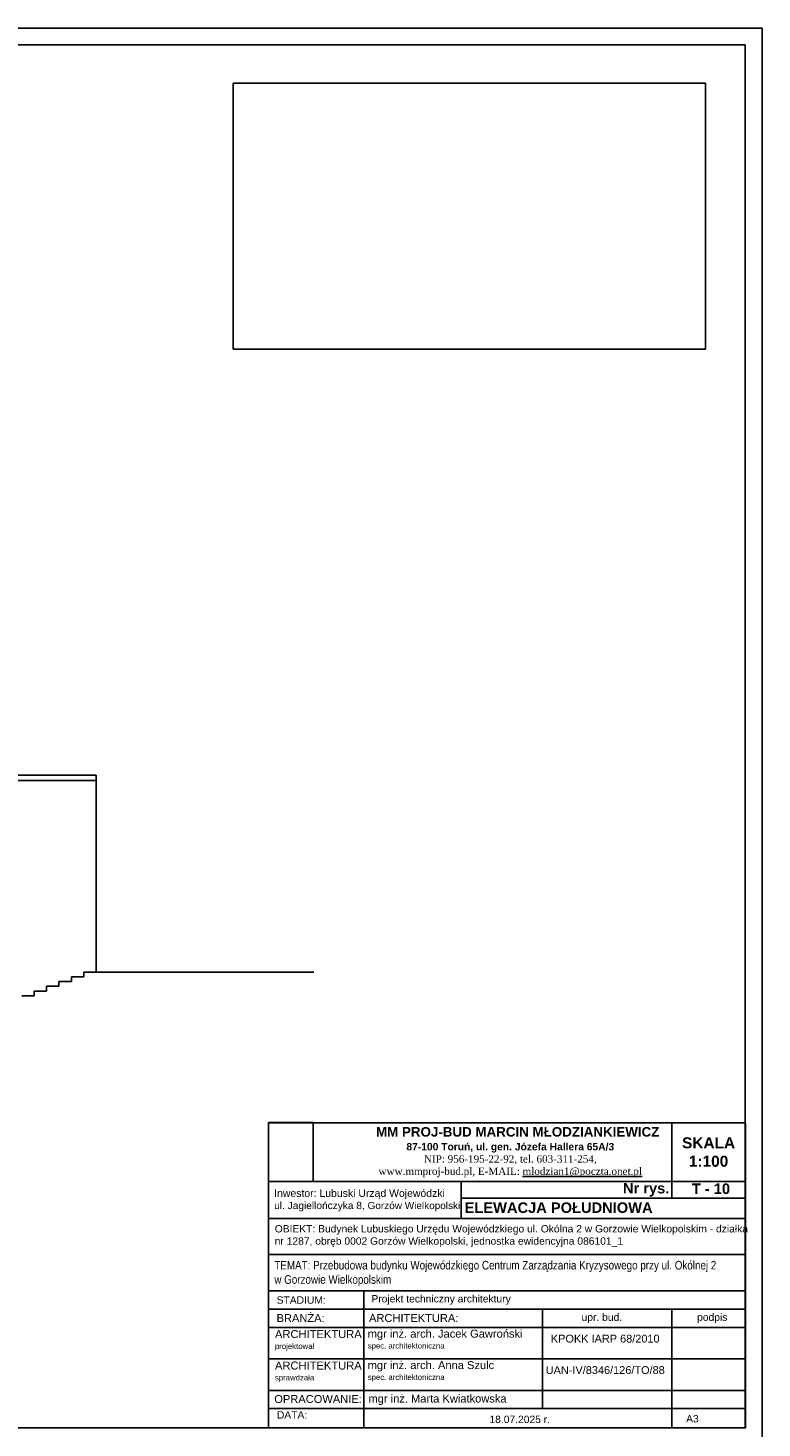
# Model space of a CAD drawing. Header units: millimetres. Extents: x 11979 to 37895, y 18730 to 47884.
# Tile 45 of 256: x 36355 to 37895, y 21815 to 24750. Entities that reach past the tile are written whole.
import ezdxf

# ---------------------------------------------------------------- set-up
doc = ezdxf.new("R2010")
doc.units = ezdxf.units.MM
for name, color, linetype in [('-LI-WIDOK', 2, 'Continuous'), ('-RAMKA', 2, 'Continuous'), ('-WYMIAR', 8, 'Continuous'), ('0-RAMKA-1', 2, 'Continuous'), ('_PROJEKTOWANE', 5, 'Continuous'), ('KRESKOWANIE', 8, 'Continuous'), ('PATTERN_CLASS', 7, 'Continuous')]:
    doc.layers.add(name, color=color, linetype=linetype)
doc.styles.add('ARIAL', font='arial.ttf', dxfattribs={"height": 0.5})
picture_1 = doc.add_image_def('image4.jpg', size_in_pixel=(4032, 2268))
picture_2 = doc.add_image_def('image6.jpg', size_in_pixel=(2304, 3037))

# ---------------------------------------------------------------- blocks, each defined once
blk = doc.blocks.new('GTFDGDGD')
at = {"layer": '-RAMKA', "color": 8}
for p in [(4808.7, 1991.6), (9008.7, -978.4)]:
    blk.add_line(p, (9008.7, 1991.6), dxfattribs=at)
at = {"layer": '-RAMKA'}
blk.add_line((8973.7, 1956.6), (4983.7, 1956.6), dxfattribs=at)
at = {"layer": '-RAMKA', "color": 2}
for p, q in [((8973.7, -943.4), (8973.7, 1956.6)), ((4983.7, -943.4), (8973.7, -943.4))]:
    blk.add_line(p, q, dxfattribs=at)

msp = doc.modelspace()

# ---------------------------------------------------------------- linework, layer by layer
at = {"layer": '-LI-WIDOK'}
for p, q in [((36497.72, 23183.77), (35440.72, 23183.77)), ((36497.72, 23172.54), (35440.72, 23172.54)), ((36497.72, 23183.77), (36497.72, 22770.77)), ((36445.72, 22750.77), (36419.72, 22750.77)), ((36419.72, 22750.77), (36419.72, 22740.77)), ((36471.72, 22760.77), (36445.72, 22760.77)), ((36445.72, 22760.77), (36445.72, 22750.77)), ((36497.72, 22770.77), (36471.72, 22770.77)), ((36471.72, 22770.77), (36471.72, 22760.77)), ((36497.72, 22770.77), (36954.51, 22770.77)), ((36367.72, 22720.77), (36341.72, 22720.77)), ((36393.72, 22730.77), (36367.72, 22730.77)), ((36367.72, 22730.77), (36367.72, 22720.77)), ((36419.72, 22740.77), (36393.72, 22740.77)), ((36393.72, 22740.77), (36393.72, 22730.77))]:
    msp.add_line(p, q, dxfattribs=at)
at = {"layer": 'PATTERN_CLASS'}
for p, q in [((37705.43, 22454.54), (37705.43, 22296.96)), ((36859.57, 22331.51), (37859.71, 22331.51)), ((37263.36, 22331.51), (37263.36, 22254.37)), ((37263.36, 22296.96), (37859.71, 22296.96)), ((36859.57, 22254.37), (37859.71, 22254.37)), ((36859.57, 22178.54), (37859.71, 22178.54)), ((36859.57, 22102.72), (37859.71, 22102.72)), ((37059.63, 22102.72), (37059.63, 21814.83)), ((36859.57, 22064.15), (37859.71, 22064.15)), ((37433.92, 22064.15), (37433.92, 21856.01)), ((37705.43, 22064.15), (37705.43, 21814.83)), ((36859.57, 22025.58), (37859.71, 22025.58)), ((36859.57, 22025.58), (37859.71, 22025.58)), ((36859.57, 22025.58), (37859.71, 22025.58)), ((36859.57, 21959.62), (37859.71, 21959.62)), ((36859.57, 21959.62), (37859.71, 21959.62)), ((36859.57, 21893.67), (37859.71, 21893.67)), ((36859.57, 21893.67), (37859.71, 21893.67)), ((36859.57, 21856.01), (37859.71, 21856.01)), ((36859.57, 21814.83), (37859.71, 21814.83))]:
    msp.add_line(p, q, dxfattribs=at)
msp.add_lwpolyline([(36859.57, 21814.84), (37859.71, 21814.84), (37859.71, 22454.8), (36859.57, 22454.8)], close=True, dxfattribs=at)

# ---------------------------------------------------------------- block references
at = {"layer": '_PROJEKTOWANE'}
msp.add_blockref('GTFDGDGD', (28885.98, 22758.23), dxfattribs=at)

# ---------------------------------------------------------------- texts
at = {"layer": '0-RAMKA-1', "style": 'ARIAL'}
for s, insert, char_height, width, attachment_point in [('{\\fArial|b1|i0|c238|p34;\\H1.3x;    \\C170;MM PROJ-BUD MARCIN MŁODZIANKIEWICZ\\H0.7692x; \\C256;\\P87-100 Toruń, ul. gen. Józefa Hallera 65A/3\\P\\fTimes New Roman|b0|i0|c238|p18;NIP: 956-195-22-92, tel. 603-311-254,\\P\\C170;www.mmproj-bud.pl, E-MAIL: \\Lmlodzian1@poczta.onet.pl}', (37366.58, 22393.09), 15.4281, 677.6793, 5), ('{\\fArial|b1|i0|c238|p34;Nr rys. }', (37602.93, 22314.23), 22, 590.5642, 4), ('\\fArial|b1|i0|c238|p34;T - 10', (37747.38, 22316.28), 22, 590.5642, 4), ('\\fArial|b1|i0|c238|p34;ELEWACJA POŁUDNIOWA', (37270.8, 22276.58), 22, 706.6629, 4), ('OBIEKT: Budynek Lubuskiego Urzędu Wojewódzkiego ul. Okólna 2 w Gorzowie Wielkopolskim - działka nr 1287, obręb 0002 Gorzów Wielkopolski, jednostka ewidencyjna 086101_1', (36872.37, 22217.33), 15.42807, 990.7889, 4), ('{\\fArial Narrow|b0|i0|c238|p34;\\H1.166738x;TEMAT: Przebudowa budynku Wojewódzkiego Centrum Zarządzania Kryzysowego przy ul. Okólnej 2 w Gorzowie Wielkopolskim}', (36871.59, 22138.44), 15.42807, 932.4839, 4), ('{\\fArial|b0|i0|c238|p34;STADIUM:}', (36876.45, 22082.97), 15.4281, 165.1553, 4), ('Projekt techniczny architektury', (37075.27, 22083.43), 15.4281, 729.6726, 4), ('{\\fArial|b0|i0|c238|p34;BRANŻA:}', (36876.23, 22045.32), 16.6667, 178.4144, 4), ('ARCHITEKTURA:', (37070.17, 22045.32), 16.6667, 454.919, 4), ('{\\fArial|b0|i0|c238|p34;upr. bud.}', (37558.68, 22044.86), 15.4281, 138.8526, 5), ('{\\fArial|b0|i0|c238|p34;podpis}', (37790.28, 22044.86), 15.4281, 138.8526, 5), ('ARCHITEKTURA\\P\\H0.69651x;projektował', (36872.86, 21998.56), 16.7501, 179.3065, 4), ('{\\fArial|b0|i0|c238|p34;mgr inż. arch. Jacek Gawroński\\P\\H0.7x;spec. architektoniczna}', (37067.45, 21999.45), 16.6667, 335.8406, 4), ('{\\fArial|b0|i0|c238|p34;KPOKK IARP 68/2010}', (37565.76, 22002.06), 16.415, 228.982, 5), ('mgr inż. arch. Anna Szulc\\P\\H0.7x;spec. architektoniczna', (37067.45, 21933.5), 16.6667, 335.8406, 4), ('ARCHITEKTURA\\P{\\H0.69651x;sprawdzała}', (36872.86, 21932.61), 16.7501, 179.3065, 4), ('\\A1;UAN-IV/8346/126/TO/88', (37565.76, 21936.1), 16.415, 228.982, 5), ('OPRACOWANIE:', (36871.43, 21875.52), 16.6667, 178.4144, 4), ('mgr inż. Marta Kwiatkowska', (37069.04, 21874.03), 16.6667, 335.8406, 4), ('{\\fArial|b0|i0|c238|p34;DATA:}', (36877.04, 21842.23), 15.4281, 165.1553, 4), ('18.07.2025 r.', (37322.93, 21832.81), 15.4281, 245.7591, 4), ('A3', (37735.49, 21834.13), 15.428, 154.2807, 4)]:
    msp.add_mtext(s, dxfattribs=dict(at, insert=insert, char_height=char_height, width=width, attachment_point=attachment_point))
at = {"layer": '0-RAMKA-1', "insert": (36871.25, 22292.07), "char_height": 15.6873, "width": 517.1718, "attachment_point": 4, "line_spacing_factor": 0.996, "style": 'ARIAL'}
msp.add_mtext('\\pxt24.218372;Inwestor: Lubuski Urząd Wojewódzki\\P{\\H0.968939x;ul. Jagiellończyka 8, \\H0.986842x;Gorzów Wielkopolski}', dxfattribs=at)
at = {"layer": 'KRESKOWANIE', "insert": (37782.57, 22393.22), "char_height": 23.1421, "width": 154.2807, "attachment_point": 5, "style": 'ARIAL'}
msp.add_mtext('\\fArial|b1|i0|c238|p34;SKALA\\P1:100', dxfattribs=at)

# ---------------------------------------------------------------- pictures from other files: only their frames are drawn
at = {"layer": '-LI-WIDOK'}
image = msp.add_image(picture_1, insert=(36785.11, 24076.51), size_in_units=(990.95, 557.41), dxfattribs=at)
image.dxf.flags = 7
at = {"layer": '-WYMIAR'}
image = msp.add_image(picture_2, insert=(36859.57, 22331.72), size_in_units=(93.48, 123.22), dxfattribs=at)
image.dxf.flags = 7
image = msp.add_image(picture_2, insert=(36859.57, 22331.51), size_in_units=(0.157, 0.207), dxfattribs=at)
image.dxf.flags = 7

doc.saveas('drawing.dxf')
